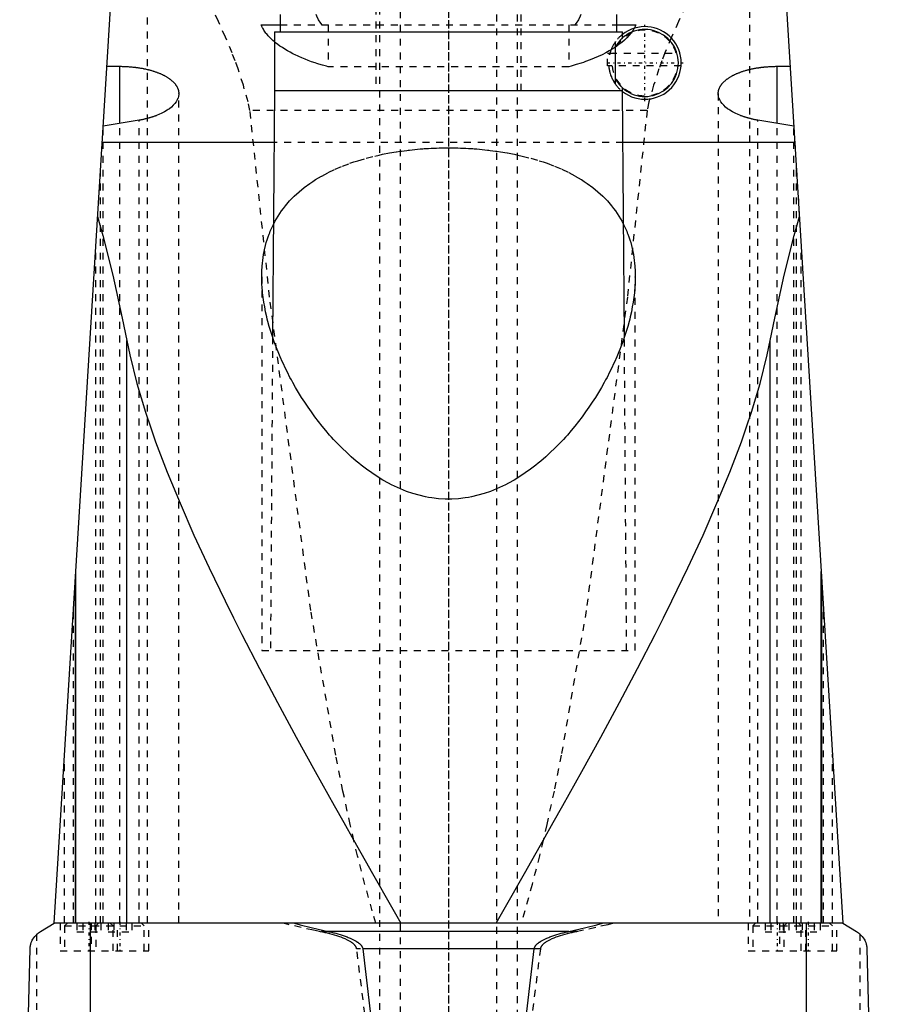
# Model space of a CAD drawing. Extents: x -90 to 90, y -319 to 715.
# Tile 9 of 12: x -62 to 62, y 125 to 268. Entities that reach past the tile are written whole.
import ezdxf

# ---------------------------------------------------------------- set-up
doc = ezdxf.new("R2010")
doc.units = 0
doc.linetypes.add('CENTER', pattern=[1.5, 0.45, -0.5, 0.05, -0.5])
doc.linetypes.add('DASHED', pattern=[2, 1, -1])
for name, color, linetype in [('AM_0', 7, 'CONTINUOUS'), ('AM_3', 7, 'DASHED'), ('AM_7', 7, 'CENTER')]:
    doc.layers.add(name, color=color, linetype=linetype)

msp = doc.modelspace()

# ---------------------------------------------------------------- linework, layer by layer
at = {"layer": 'AM_0', "color": 7, "linetype": 'CONTINUOUS'}
for p, q in [((-57, 137.05), (-47, 300)), ((47, 300), (57, 137.05)), ((-24.35, 268.5), (-24.35, 266)), ((24.35, 266), (24.35, 268.5)), ((-27.08, 267), (-24.35, 267)), ((24.35, 267), (27.08, 267)), ((-25.15, 266), (-25.15, 257.5)), ((-25.15, 266), (25.15, 266)), ((25.15, 265.1), (25.15, 266)), ((24.16, 259.15), (24.16, 263.85)), ((-49.39, 261.01), (-47.5, 261.01)), ((-47.5, 252.75), (-47.5, 261.01)), ((47.5, 252.75), (47.5, 261.01)), ((47.5, 261.01), (49.39, 261.01)), ((25.15, 257.5), (25.15, 257.9)), ((-25.18, 257.5), (-25.43, 221.82)), ((-25.18, 257.5), (25.18, 257.5)), ((25, 257.5), (25.01, 257.49)), ((25.43, 221.82), (25.18, 257.5)), ((-44.74, 253.21), (-49.92, 252.34)), ((49.92, 252.34), (44.74, 253.21)), ((-25.23, 250), (-50.07, 250)), ((50.07, 250), (25.23, 250)), ((-46.53, 137.05), (-46.53, 221.33)), ((46.53, 137.05), (46.53, 221.33)), ((-53.88, 137.05), (-53.88, 187.93)), ((53.88, 137.05), (53.88, 187.93)), ((-54, 185.94), (-54, 137.05)), ((54, 137.05), (54, 185.94)), ((-59, 135.85), (-57, 137.05)), ((57, 137.05), (-57, 137.05)), ((-51.74, 76.5), (-51.74, 137.05)), ((51.74, 76.5), (51.74, 137.05)), ((57, 137.05), (59, 135.85)), ((17.41, 135.85), (-17.41, 135.85)), ((-62, 76.5), (-60.5, 133.35)), ((12.4, 133.35), (-12.4, 133.35)), ((60.5, 133.35), (62, 76.5))]:
    msp.add_line(p, q, dxfattribs=at)
for points in [[(-25.15, 264.55, 0), (-25.23, 264.62, 0), (-25.38, 264.75, 0), (-25.53, 264.89, 0), (-25.6, 264.95, 0), (-25.67, 265.02, 0), (-25.8, 265.15, 0), (-25.93, 265.29, 0), (-26.06, 265.42, 0), (-26.17, 265.56, 0), (-26.29, 265.7, 0), (-26.34, 265.77, 0), (-26.39, 265.83, 0), (-26.5, 265.97, 0), (-26.59, 266.11, 0), (-26.68, 266.25, 0), (-26.77, 266.38, 0), (-26.85, 266.52, 0), (-26.89, 266.59, 0), (-26.92, 266.66, 0), (-26.99, 266.79, 0), (-27.05, 266.93, 0), (-27.08, 267, 0)], [(27.08, 267, 0), (27.05, 266.92, 0), (26.97, 266.76, 0), (26.89, 266.6, 0), (26.84, 266.52, 0)], [(-47.5, 261.01, 0), (-47.44, 261.01, 0), (-47.31, 261.01, 0), (-47.19, 261, 0), (-47.12, 261, 0), (-47.06, 261, 0), (-46.93, 261, 0), (-46.81, 260.99, 0), (-46.68, 260.99, 0), (-46.55, 260.98, 0), (-46.42, 260.98, 0), (-46.36, 260.97, 0), (-46.3, 260.97, 0), (-46.17, 260.96, 0), (-46.04, 260.95, 0), (-45.91, 260.94, 0), (-45.79, 260.93, 0), (-45.66, 260.91, 0), (-45.6, 260.91, 0), (-45.53, 260.9, 0), (-45.41, 260.89, 0), (-45.28, 260.87, 0), (-45.22, 260.86, 0), (-45.15, 260.86, 0), (-45.03, 260.84, 0), (-44.9, 260.82, 0), (-44.84, 260.81, 0), (-44.78, 260.8, 0), (-44.66, 260.78, 0), (-44.53, 260.76, 0), (-44.41, 260.74, 0), (-44.29, 260.72, 0), (-44.17, 260.7, 0), (-44.11, 260.69, 0), (-44.05, 260.67, 0), (-43.93, 260.65, 0), (-43.82, 260.63, 0), (-43.7, 260.6, 0), (-43.59, 260.57, 0), (-43.47, 260.55, 0), (-43.41, 260.53, 0), (-43.36, 260.52, 0), (-43.25, 260.49, 0), (-43.14, 260.46, 0), (-43.03, 260.43, 0), (-42.92, 260.4, 0), (-42.81, 260.37, 0), (-42.76, 260.35, 0), (-42.71, 260.33, 0), (-42.6, 260.3, 0), (-42.5, 260.27, 0), (-42.4, 260.23, 0), (-42.3, 260.2, 0), (-42.2, 260.16, 0), (-42.16, 260.15, 0), (-42.11, 260.13, 0), (-42.01, 260.09, 0), (-41.92, 260.06, 0), (-41.83, 260.02, 0), (-41.74, 259.98, 0), (-41.65, 259.95, 0), (-41.61, 259.93, 0), (-41.57, 259.91, 0), (-41.48, 259.87, 0), (-41.4, 259.83, 0), (-41.36, 259.81, 0), (-41.32, 259.79, 0), (-41.24, 259.75, 0), (-41.15, 259.71, 0), (-41.11, 259.69, 0), (-41.07, 259.67, 0), (-41, 259.63, 0), (-40.92, 259.58, 0), (-40.84, 259.54, 0), (-40.77, 259.5, 0), (-40.69, 259.45, 0), (-40.66, 259.43, 0), (-40.62, 259.41, 0), (-40.55, 259.36, 0), (-40.48, 259.31, 0), (-40.41, 259.27, 0), (-40.35, 259.22, 0), (-40.28, 259.17, 0), (-40.25, 259.15, 0), (-40.22, 259.12, 0), (-40.15, 259.08, 0), (-40.09, 259.03, 0), (-40.03, 258.98, 0), (-39.98, 258.93, 0), (-39.92, 258.88, 0), (-39.89, 258.85, 0), (-39.87, 258.83, 0), (-39.81, 258.77, 0), (-39.76, 258.72, 0), (-39.71, 258.67, 0), (-39.66, 258.62, 0), (-39.62, 258.57, 0), (-39.59, 258.54, 0), (-39.57, 258.51, 0), (-39.53, 258.46, 0), (-39.49, 258.41, 0), (-39.45, 258.35, 0), (-39.41, 258.3, 0), (-39.37, 258.25, 0), (-39.36, 258.22, 0), (-39.34, 258.19, 0), (-39.31, 258.14, 0), (-39.27, 258.08, 0), (-39.26, 258.06, 0), (-39.25, 258.03, 0), (-39.22, 257.98, 0), (-39.19, 257.92, 0), (-39.18, 257.89, 0), (-39.17, 257.87, 0), (-39.14, 257.81, 0), (-39.12, 257.76, 0), (-39.1, 257.7, 0), (-39.09, 257.65, 0), (-39.07, 257.59, 0), (-39.06, 257.56, 0), (-39.06, 257.54, 0), (-39.04, 257.48, 0), (-39.03, 257.43, 0), (-39.02, 257.37, 0), (-39.02, 257.32, 0), (-39.01, 257.27, 0), (-39.01, 257.24, 0), (-39, 257.21, 0), (-39, 257.16, 0), (-39, 257.1, 0), (-39, 257.08, 0)], [(39, 257.08, 0), (39, 257.1, 0), (39, 257.16, 0), (39, 257.21, 0), (39.01, 257.24, 0), (39.01, 257.27, 0), (39.02, 257.32, 0), (39.02, 257.37, 0), (39.03, 257.43, 0), (39.04, 257.48, 0), (39.06, 257.54, 0), (39.06, 257.57, 0), (39.07, 257.59, 0), (39.09, 257.65, 0), (39.1, 257.7, 0), (39.12, 257.76, 0), (39.14, 257.81, 0), (39.17, 257.87, 0), (39.18, 257.89, 0), (39.19, 257.92, 0), (39.22, 257.98, 0), (39.25, 258.03, 0), (39.26, 258.06, 0), (39.28, 258.09, 0), (39.31, 258.14, 0), (39.34, 258.19, 0), (39.36, 258.22, 0), (39.37, 258.25, 0), (39.41, 258.3, 0), (39.45, 258.36, 0), (39.49, 258.41, 0), (39.53, 258.46, 0), (39.57, 258.52, 0), (39.6, 258.54, 0), (39.62, 258.57, 0), (39.67, 258.62, 0), (39.71, 258.67, 0), (39.76, 258.73, 0), (39.82, 258.78, 0), (39.87, 258.83, 0), (39.9, 258.85, 0), (39.92, 258.88, 0), (39.98, 258.93, 0), (40.04, 258.98, 0), (40.1, 259.03, 0), (40.16, 259.08, 0), (40.22, 259.13, 0), (40.25, 259.15, 0), (40.28, 259.17, 0), (40.35, 259.22, 0), (40.42, 259.27, 0), (40.48, 259.32, 0), (40.55, 259.36, 0), (40.63, 259.41, 0), (40.66, 259.43, 0), (40.7, 259.45, 0), (40.77, 259.5, 0), (40.85, 259.54, 0), (40.92, 259.58, 0), (41, 259.63, 0), (41.08, 259.67, 0), (41.12, 259.69, 0), (41.16, 259.71, 0), (41.24, 259.75, 0), (41.32, 259.79, 0), (41.36, 259.81, 0), (41.4, 259.83, 0), (41.48, 259.87, 0), (41.57, 259.91, 0), (41.61, 259.93, 0), (41.66, 259.95, 0), (41.74, 259.98, 0), (41.83, 260.02, 0), (41.93, 260.06, 0), (42.02, 260.09, 0), (42.11, 260.13, 0), (42.16, 260.15, 0), (42.21, 260.17, 0), (42.31, 260.2, 0), (42.41, 260.24, 0), (42.51, 260.27, 0), (42.61, 260.3, 0), (42.71, 260.34, 0), (42.77, 260.35, 0), (42.82, 260.37, 0), (42.93, 260.4, 0), (43.03, 260.43, 0), (43.14, 260.46, 0), (43.25, 260.49, 0), (43.36, 260.52, 0), (43.42, 260.53, 0), (43.48, 260.55, 0), (43.59, 260.57, 0), (43.71, 260.6, 0), (43.82, 260.63, 0), (43.94, 260.65, 0), (44.06, 260.68, 0), (44.12, 260.69, 0), (44.18, 260.7, 0), (44.3, 260.72, 0), (44.42, 260.74, 0), (44.54, 260.77, 0), (44.66, 260.79, 0), (44.79, 260.8, 0), (44.85, 260.81, 0), (44.91, 260.82, 0), (45.03, 260.84, 0), (45.16, 260.86, 0), (45.22, 260.87, 0), (45.28, 260.87, 0), (45.41, 260.89, 0), (45.54, 260.9, 0), (45.6, 260.91, 0), (45.66, 260.92, 0), (45.79, 260.93, 0), (45.92, 260.94, 0), (46.04, 260.95, 0), (46.17, 260.96, 0), (46.3, 260.97, 0), (46.36, 260.97, 0), (46.43, 260.98, 0), (46.55, 260.98, 0), (46.68, 260.99, 0), (46.81, 260.99, 0), (46.93, 261, 0), (47.06, 261, 0), (47.12, 261, 0), (47.19, 261, 0), (47.31, 261.01, 0), (47.44, 261.01, 0), (47.5, 261.01, 0)], [(-39, 257.08, 0), (-39, 256.95, 0), (-39.04, 256.69, 0), (-39.11, 256.42, 0), (-39.16, 256.29, 0), (-39.23, 256.16, 0), (-39.38, 255.89, 0), (-39.57, 255.63, 0), (-39.8, 255.37, 0), (-40.06, 255.12, 0), (-40.36, 254.88, 0), (-40.52, 254.76, 0), (-40.69, 254.65, 0), (-41.06, 254.43, 0), (-41.45, 254.22, 0), (-41.86, 254.03, 0), (-42.12, 253.92, 0), (-42.2, 253.89, 0), (-42.28, 253.86, 0), (-42.32, 253.85, 0), (-42.36, 253.84, 0), (-42.43, 253.81, 0), (-42.52, 253.78, 0), (-42.6, 253.75, 0), (-42.68, 253.72, 0), (-42.76, 253.69, 0), (-42.8, 253.68, 0), (-42.85, 253.67, 0), (-42.93, 253.64, 0), (-43.02, 253.61, 0), (-43.06, 253.6, 0), (-43.11, 253.59, 0), (-43.19, 253.56, 0), (-43.28, 253.54, 0), (-43.33, 253.52, 0), (-43.37, 253.51, 0), (-43.46, 253.49, 0), (-43.55, 253.46, 0), (-43.64, 253.44, 0), (-43.74, 253.42, 0), (-43.83, 253.4, 0), (-43.88, 253.39, 0), (-43.92, 253.37, 0), (-44.02, 253.35, 0), (-44.11, 253.33, 0), (-44.21, 253.31, 0), (-44.3, 253.29, 0), (-44.4, 253.27, 0), (-44.45, 253.27, 0), (-44.5, 253.26, 0), (-44.6, 253.24, 0), (-44.69, 253.22, 0), (-44.74, 253.21, 0)], [(44.74, 253.21, 0), (44.69, 253.22, 0), (44.6, 253.24, 0), (44.5, 253.26, 0), (44.45, 253.27, 0), (44.4, 253.27, 0), (44.31, 253.29, 0), (44.21, 253.31, 0), (44.11, 253.33, 0), (44.02, 253.35, 0), (43.92, 253.37, 0), (43.88, 253.38, 0), (43.83, 253.4, 0), (43.74, 253.42, 0), (43.65, 253.44, 0), (43.55, 253.46, 0), (43.46, 253.49, 0), (43.37, 253.51, 0), (43.33, 253.52, 0), (43.28, 253.54, 0), (43.2, 253.56, 0), (43.11, 253.59, 0), (43.06, 253.6, 0), (43.02, 253.61, 0), (42.94, 253.64, 0), (42.85, 253.67, 0), (42.81, 253.68, 0), (42.77, 253.69, 0), (42.68, 253.72, 0), (42.6, 253.75, 0), (42.52, 253.78, 0), (42.44, 253.81, 0), (42.36, 253.83, 0), (42.32, 253.85, 0), (42.28, 253.86, 0), (42.2, 253.89, 0), (42.12, 253.92, 0), (41.86, 254.03, 0), (41.45, 254.22, 0), (41.06, 254.43, 0), (40.7, 254.65, 0), (40.53, 254.76, 0), (40.36, 254.88, 0), (40.06, 255.12, 0), (39.8, 255.37, 0), (39.57, 255.63, 0), (39.38, 255.89, 0), (39.23, 256.16, 0), (39.16, 256.29, 0), (39.11, 256.42, 0), (39.04, 256.69, 0), (39, 256.95, 0), (39, 257.08, 0)], [(-50.73, 239.26, 0), (-49.98, 236.55, 0), (-48.54, 230.79, 0), (-47.18, 224.59, 0), (-46.53, 221.33, 0)], [(-27, 230.57, 0), (-27, 230.78, 0), (-26.99, 231.21, 0), (-26.97, 231.64, 0), (-26.96, 231.86, 0), (-26.94, 232.08, 0), (-26.91, 232.51, 0), (-26.86, 232.94, 0), (-26.8, 233.37, 0), (-26.73, 233.8, 0), (-26.65, 234.23, 0), (-26.61, 234.44, 0), (-26.56, 234.65, 0), (-26.46, 235.07, 0), (-26.34, 235.5, 0), (-26.22, 235.91, 0), (-26.08, 236.33, 0), (-25.93, 236.74, 0), (-25.85, 236.94, 0), (-25.77, 237.15, 0), (-25.6, 237.55, 0), (-25.41, 237.95, 0), (-25.31, 238.14, 0)], [(25.31, 238.14, 0), (25.41, 237.95, 0), (25.6, 237.55, 0), (25.77, 237.15, 0), (25.85, 236.94, 0), (25.93, 236.74, 0), (26.08, 236.33, 0), (26.22, 235.91, 0), (26.34, 235.5, 0), (26.46, 235.07, 0), (26.56, 234.65, 0), (26.61, 234.44, 0), (26.65, 234.23, 0), (26.73, 233.8, 0), (26.8, 233.37, 0), (26.86, 232.94, 0), (26.91, 232.51, 0), (26.94, 232.08, 0), (26.96, 231.86, 0), (26.97, 231.64, 0), (26.99, 231.21, 0), (27, 230.78, 0), (27, 230.57, 0)], [(46.53, 221.33, 0), (47.18, 224.59, 0), (48.54, 230.79, 0), (49.98, 236.55, 0), (50.73, 239.26, 0)], [(27, 230.57, 0), (27, 230.24, 0), (26.98, 229.59, 0), (26.94, 228.93, 0), (26.91, 228.6, 0), (26.88, 228.26, 0), (26.8, 227.58, 0), (26.7, 226.9, 0), (26.58, 226.2, 0), (26.44, 225.5, 0), (26.28, 224.79, 0), (26.2, 224.43, 0), (26.11, 224.07, 0), (25.91, 223.35, 0), (25.69, 222.63, 0), (25.46, 221.9, 0), (25.2, 221.17, 0), (24.93, 220.43, 0), (24.78, 220.06, 0), (24.64, 219.69, 0), (24.33, 218.96, 0), (24, 218.22, 0), (23.83, 217.85, 0), (23.66, 217.48, 0), (23.29, 216.75, 0), (22.92, 216.01, 0), (22.72, 215.65, 0), (22.52, 215.28, 0), (22.11, 214.56, 0), (21.68, 213.83, 0), (21.24, 213.12, 0), (20.78, 212.41, 0), (20.31, 211.7, 0), (20.07, 211.35, 0), (19.82, 211.01, 0), (19.32, 210.32, 0), (18.81, 209.64, 0), (18.28, 208.97, 0), (17.74, 208.32, 0), (17.19, 207.67, 0), (16.9, 207.35, 0), (16.61, 207.03, 0), (16.01, 206.39, 0), (15.38, 205.75, 0), (14.72, 205.12, 0), (14.05, 204.5, 0), (13.34, 203.89, 0), (12.98, 203.59, 0), (12.62, 203.3, 0), (11.87, 202.72, 0), (11.1, 202.18, 0), (10.31, 201.65, 0), (9.5, 201.16, 0), (8.67, 200.69, 0), (8.25, 200.47, 0), (7.82, 200.26, 0), (6.96, 199.87, 0), (6.07, 199.52, 0), (5.18, 199.21, 0), (4.26, 198.95, 0), (3.33, 198.73, 0), (2.87, 198.65, 0), (2.39, 198.57, 0), (1.44, 198.46, 0), (0.48, 198.4, 0), (0, 198.4, 0), (-0.48, 198.4, 0), (-1.44, 198.46, 0), (-2.39, 198.57, 0), (-2.87, 198.65, 0), (-3.33, 198.73, 0), (-4.26, 198.95, 0), (-5.18, 199.21, 0), (-6.07, 199.52, 0), (-6.96, 199.87, 0), (-7.82, 200.26, 0), (-8.25, 200.47, 0), (-8.67, 200.69, 0), (-9.5, 201.16, 0), (-10.31, 201.65, 0), (-11.1, 202.18, 0), (-11.87, 202.72, 0), (-12.62, 203.3, 0), (-12.98, 203.59, 0), (-13.34, 203.89, 0), (-14.05, 204.5, 0), (-14.72, 205.12, 0), (-15.38, 205.75, 0), (-16.01, 206.39, 0), (-16.61, 207.03, 0), (-16.9, 207.35, 0), (-17.19, 207.67, 0), (-17.74, 208.32, 0), (-18.28, 208.97, 0), (-18.81, 209.64, 0), (-19.32, 210.32, 0), (-19.82, 211.01, 0), (-20.07, 211.35, 0), (-20.31, 211.7, 0), (-20.78, 212.41, 0), (-21.24, 213.12, 0), (-21.68, 213.83, 0), (-22.11, 214.56, 0), (-22.52, 215.28, 0), (-22.72, 215.65, 0), (-22.92, 216.01, 0), (-23.29, 216.75, 0), (-23.66, 217.48, 0), (-23.83, 217.85, 0), (-24, 218.22, 0), (-24.33, 218.96, 0), (-24.64, 219.69, 0), (-24.78, 220.06, 0), (-24.93, 220.43, 0), (-25.2, 221.17, 0), (-25.46, 221.9, 0), (-25.69, 222.63, 0), (-25.91, 223.35, 0), (-26.11, 224.07, 0), (-26.2, 224.43, 0), (-26.28, 224.79, 0), (-26.44, 225.5, 0), (-26.58, 226.2, 0), (-26.7, 226.9, 0), (-26.8, 227.58, 0), (-26.88, 228.26, 0), (-26.91, 228.6, 0), (-26.94, 228.93, 0), (-26.98, 229.59, 0), (-27, 230.24, 0), (-27, 230.57, 0)], [(-46.53, 221.33, 0), (-46.1, 219.28, 0), (-45.06, 215.13, 0), (-43.81, 210.97, 0), (-43.1, 208.86, 0), (-42.35, 206.7, 0), (-40.68, 202.31, 0), (-38.82, 197.79, 0), (-36.8, 193.17, 0), (-34.62, 188.45, 0), (-32.3, 183.66, 0), (-31.1, 181.24, 0), (-29.87, 178.8, 0), (-27.33, 173.89, 0), (-24.71, 168.95, 0), (-22.03, 163.98, 0), (-19.29, 159.01, 0), (-16.52, 154.06, 0), (-15.13, 151.59, 0), (-13.74, 149.13, 0), (-10.97, 144.25, 0), (-8.23, 139.43, 0), (-6.87, 137.05, 0)], [(6.87, 137.05, 0), (8.23, 139.43, 0), (10.97, 144.25, 0), (13.74, 149.13, 0), (15.13, 151.59, 0), (16.52, 154.06, 0), (19.29, 159.01, 0), (22.03, 163.98, 0), (24.71, 168.95, 0), (27.33, 173.89, 0), (29.87, 178.8, 0), (31.1, 181.24, 0), (32.3, 183.66, 0), (34.62, 188.45, 0), (36.8, 193.17, 0), (38.82, 197.79, 0), (40.68, 202.31, 0), (42.35, 206.7, 0), (43.1, 208.86, 0), (43.81, 210.97, 0), (45.06, 215.13, 0), (46.1, 219.28, 0), (46.53, 221.33, 0)], [(-22.25, 137.05, 0), (-21.46, 136.83, 0), (-19.85, 136.41, 0), (-18.23, 136.03, 0), (-17.41, 135.85, 0)], [(17.41, 135.85, 0), (18.23, 136.03, 0), (19.85, 136.41, 0), (21.46, 136.83, 0), (22.25, 137.05, 0)], [(-60.5, 133.35, 0), (-60.5, 133.35, 0), (-60.5, 133.36, 0), (-60.5, 133.37, 0), (-60.5, 133.37, 0), (-60.5, 133.37, 0), (-60.5, 133.38, 0), (-60.5, 133.38, 0), (-60.5, 133.39, 0), (-60.5, 133.39, 0), (-60.5, 133.4, 0), (-60.5, 133.4, 0), (-60.5, 133.4, 0), (-60.5, 133.41, 0), (-60.5, 133.41, 0), (-60.5, 133.43, 0), (-60.5, 133.44, 0), (-60.49, 133.45, 0), (-60.49, 133.48, 0), (-60.49, 133.5, 0), (-60.49, 133.52, 0), (-60.49, 133.54, 0), (-60.49, 133.56, 0), (-60.49, 133.57, 0), (-60.48, 133.57, 0), (-60.48, 133.59, 0), (-60.48, 133.61, 0), (-60.47, 133.65, 0), (-60.47, 133.69, 0), (-60.46, 133.73, 0), (-60.45, 133.79, 0), (-60.44, 133.85, 0), (-60.4, 134.02, 0), (-60.33, 134.26, 0), (-60.29, 134.36, 0), (-60.25, 134.45, 0), (-60.18, 134.6, 0), (-60.11, 134.74, 0), (-59.83, 135.14, 0), (-59.29, 135.66, 0), (-59, 135.85, 0)], [(-17.41, 135.85, 0), (-17.25, 135.82, 0), (-16.93, 135.75, 0), (-16.61, 135.67, 0), (-16.46, 135.63, 0), (-16.3, 135.59, 0), (-15.99, 135.51, 0), (-15.68, 135.41, 0), (-15.38, 135.32, 0), (-15.08, 135.22, 0), (-14.78, 135.11, 0), (-14.64, 135.06, 0), (-14.49, 135, 0), (-14.21, 134.88, 0), (-13.92, 134.75, 0), (-13.62, 134.59, 0), (-13.33, 134.43, 0), (-13.17, 134.32, 0), (-13.13, 134.29, 0), (-13.08, 134.26, 0), (-13.06, 134.24, 0), (-13.04, 134.22, 0), (-12.99, 134.19, 0), (-12.95, 134.16, 0), (-12.93, 134.14, 0), (-12.91, 134.12, 0), (-12.87, 134.09, 0), (-12.83, 134.05, 0), (-12.81, 134.04, 0), (-12.79, 134.02, 0), (-12.75, 133.98, 0), (-12.72, 133.94, 0), (-12.68, 133.9, 0), (-12.65, 133.86, 0), (-12.61, 133.82, 0), (-12.6, 133.8, 0), (-12.58, 133.78, 0), (-12.55, 133.73, 0), (-12.52, 133.68, 0), (-12.49, 133.63, 0), (-12.47, 133.58, 0), (-12.45, 133.53, 0), (-12.44, 133.51, 0), (-12.43, 133.48, 0), (-12.41, 133.43, 0), (-12.41, 133.4, 0), (-12.41, 133.39, 0), (-12.4, 133.38, 0), (-12.4, 133.38, 0), (-12.4, 133.37, 0), (-12.4, 133.36, 0), (-12.4, 133.35, 0), (-12.4, 133.35, 0)], [(12.4, 133.35, 0), (12.4, 133.35, 0), (12.4, 133.36, 0), (12.4, 133.37, 0), (12.4, 133.38, 0), (12.4, 133.38, 0), (12.41, 133.39, 0), (12.41, 133.4, 0), (12.41, 133.43, 0), (12.43, 133.48, 0), (12.44, 133.51, 0), (12.45, 133.53, 0), (12.47, 133.58, 0), (12.49, 133.63, 0), (12.52, 133.68, 0), (12.55, 133.73, 0), (12.58, 133.78, 0), (12.6, 133.8, 0), (12.61, 133.82, 0), (12.65, 133.86, 0), (12.68, 133.9, 0), (12.72, 133.94, 0), (12.75, 133.98, 0), (12.79, 134.02, 0), (12.81, 134.04, 0), (12.83, 134.05, 0), (12.87, 134.09, 0), (12.91, 134.12, 0), (12.93, 134.14, 0), (12.95, 134.16, 0), (12.99, 134.19, 0), (13.04, 134.22, 0), (13.06, 134.24, 0), (13.08, 134.26, 0), (13.13, 134.29, 0), (13.17, 134.32, 0), (13.33, 134.43, 0), (13.62, 134.59, 0), (13.92, 134.75, 0), (14.21, 134.88, 0), (14.49, 135, 0), (14.64, 135.06, 0), (14.78, 135.11, 0), (15.08, 135.22, 0), (15.38, 135.32, 0), (15.68, 135.41, 0), (15.99, 135.51, 0), (16.3, 135.59, 0), (16.46, 135.63, 0), (16.61, 135.67, 0), (16.93, 135.75, 0), (17.25, 135.82, 0), (17.41, 135.85, 0)], [(59, 135.85, 0), (59.29, 135.66, 0), (59.83, 135.14, 0), (60.11, 134.74, 0), (60.18, 134.6, 0), (60.25, 134.45, 0), (60.29, 134.36, 0), (60.33, 134.26, 0), (60.4, 134.02, 0), (60.44, 133.85, 0), (60.45, 133.79, 0), (60.46, 133.73, 0), (60.47, 133.69, 0), (60.47, 133.65, 0), (60.48, 133.61, 0), (60.48, 133.59, 0), (60.48, 133.57, 0), (60.49, 133.57, 0), (60.49, 133.56, 0), (60.49, 133.54, 0), (60.49, 133.52, 0), (60.49, 133.5, 0), (60.49, 133.48, 0), (60.49, 133.45, 0), (60.5, 133.44, 0), (60.5, 133.43, 0), (60.5, 133.41, 0), (60.5, 133.41, 0), (60.5, 133.4, 0), (60.5, 133.4, 0), (60.5, 133.4, 0), (60.5, 133.39, 0), (60.5, 133.39, 0), (60.5, 133.38, 0), (60.5, 133.38, 0), (60.5, 133.37, 0), (60.5, 133.37, 0), (60.5, 133.37, 0), (60.5, 133.36, 0), (60.5, 133.35, 0), (60.5, 133.35, 0)], [(-12.4, 133.35, 0), (-10.36, 116.04, 0)], [(10.36, 116.04, 0), (12.4, 133.35, 0)]]:
    msp.add_polyline3d(points, dxfattribs=at)
for radius, start, end in [(5.25, 232.114, 128.2466), (4.85, 208.9541, 151.0459)]:
    msp.add_arc((28.4, 261.5), radius, start, end, dxfattribs=at)
at = {"layer": 'AM_3', "color": 6, "linetype": 'DASHED'}
for p, q in [((-7, 629), (-7, -50.5)), ((7, -50.5), (7, 629)), ((-10, 613.5), (-10, -10.5)), ((10, -10.5), (10, 613.5)), ((-10.5, 435.5), (-10.5, 257.5)), ((10.5, 257.5), (10.5, 435.5)), ((-43.5, 137.05), (-43.5, 307.02)), ((43.5, 307.02), (43.5, 137.05)), ((-24.35, 267), (24.35, 267)), ((-17.38, 267), (-17.38, 260.94)), ((17.38, 267), (17.38, 260.94)), ((24.16, 263.85), (24.16, 264.59)), ((23, 262.9), (23.29, 262.9)), ((23, 261.1), (23, 262.9)), ((23.29, 262.69), (23.29, 262.9)), ((23.34, 262.9), (33.46, 262.9)), ((17.38, 260.94), (-17.38, 260.94)), ((33.63, 261.1), (23, 261.1)), ((24.16, 258.41), (24.16, 259.15)), ((-39, 137.05), (-39, 257.08)), ((39, 257.08), (39, 137.05)), ((28.71, 254.62), (-28.71, 254.62)), ((-47.5, 137.05), (-47.5, 252.75)), ((-44.74, 137.05), (-44.74, 253.21)), ((44.74, 137.05), (44.74, 253.21)), ((47.5, 137.05), (47.5, 252.75)), ((49.92, 252.34), (50.73, 239.26)), ((-49.95, 137.05), (-49.95, 252)), ((49.95, 137.05), (49.95, 252)), ((25.23, 250), (-25.23, 250)), ((-50.31, 137.05), (-50.31, 246.12)), ((50.31, 137.05), (50.31, 246.12)), ((-51, 137.05), (-51, 234.82)), ((51, 137.05), (51, 234.82)), ((-27, 230.57), (-27, 176.5)), ((27, 176.5), (27, 230.57)), ((-25.43, 221.82), (-25.75, 176.5)), ((25.75, 176.5), (25.43, 221.82)), ((-54.2, 137.05), (-54.2, 182.75)), ((54.2, 137.05), (54.2, 182.75)), ((-27, 176.5), (27, 176.5)), ((-55.5, 137.05), (-55.5, 161.49)), ((55.5, 137.05), (55.5, 161.49)), ((-56.15, 137.05), (-56.15, 133.05)), ((-55.1, 137.05), (-55.5, 136.65)), ((-53.73, 137.05), (-53.73, 135.8)), ((-52.87, 137.05), (-52.87, 135.8)), ((-51.65, 137.05), (-51.65, 133.05)), ((-51.13, 137.05), (-51.13, 135.8)), ((-50.6, 137.05), (-51, 136.65)), ((-50.27, 137.05), (-50.27, 135.8)), ((-49.23, 137.05), (-49.23, 135.8)), ((-48.5, 136.65), (-48.9, 137.05)), ((-48.37, 137.05), (-48.37, 135.8)), ((-47.85, 133.05), (-47.85, 137.05)), ((-46.63, 137.05), (-46.63, 135.8)), ((-45.77, 137.05), (-45.77, 135.8)), ((-44, 136.65), (-44.4, 137.05)), ((-43.35, 133.05), (-43.35, 137.05)), ((43.35, 137.05), (43.35, 133.05)), ((44.4, 137.05), (44, 136.65)), ((45.77, 137.05), (45.77, 135.8)), ((46.63, 137.05), (46.63, 135.8)), ((47.85, 137.05), (47.85, 133.05)), ((48.37, 137.05), (48.37, 135.8)), ((48.9, 137.05), (48.5, 136.65)), ((49.23, 137.05), (49.23, 135.8)), ((50.27, 137.05), (50.27, 135.8)), ((51, 136.65), (50.6, 137.05)), ((51.13, 137.05), (51.13, 135.8)), ((51.65, 133.05), (51.65, 137.05)), ((52.87, 137.05), (52.87, 135.8)), ((53.73, 137.05), (53.73, 135.8)), ((55.5, 136.65), (55.1, 137.05)), ((56.15, 133.05), (56.15, 137.05)), ((-59.5, 76.5), (-59.5, 135.49)), ((-55.5, 136.65), (-55.5, 133.05)), ((-55.5, 136.65), (-44, 136.65)), ((-53.73, 135.8), (-50.27, 135.8)), ((-51, 136.65), (-51, 133.05)), ((-49.23, 135.8), (-45.77, 135.8)), ((-48.5, 133.05), (-48.5, 136.65)), ((-44, 133.05), (-44, 136.65)), ((18.65, 135.85), (-18.65, 135.85)), ((44, 136.65), (44, 133.05)), ((44, 136.65), (55.5, 136.65)), ((45.77, 135.8), (49.23, 135.8)), ((48.5, 136.65), (48.5, 133.05)), ((50.27, 135.8), (53.73, 135.8)), ((51, 133.05), (51, 136.65)), ((55.5, 133.05), (55.5, 136.65)), ((59.5, 76.5), (59.5, 135.49)), ((-56.15, 133.05), (-43.35, 133.05)), ((13.28, 133.35), (-13.28, 133.35)), ((43.35, 133.05), (56.15, 133.05))]:
    msp.add_line(p, q, dxfattribs=at)
for points in [[(-28.71, 254.62, 0), (-28.99, 255.85, 0), (-29.66, 258.26, 0), (-30.43, 260.63, 0), (-30.85, 261.8, 0), (-31.3, 262.96, 0), (-32.25, 265.25, 0), (-33.26, 267.5, 0), (-34.33, 269.72, 0), (-35.44, 271.89, 0), (-36.58, 274.04, 0), (-37.16, 275.1, 0), (-37.74, 276.14, 0), (-38.92, 278.21, 0), (-40.11, 280.24, 0), (-41.3, 282.23, 0), (-42.47, 284.17, 0), (-43.63, 286.07, 0), (-44.2, 287, 0), (-44.77, 287.91, 0), (-45.88, 289.71, 0), (-46.95, 291.45, 0), (-47.47, 292.3, 0)], [(47.47, 292.3, 0), (46.95, 291.45, 0), (45.88, 289.71, 0), (44.77, 287.91, 0), (44.2, 287, 0), (43.63, 286.07, 0), (42.47, 284.17, 0), (41.3, 282.23, 0), (40.11, 280.24, 0), (38.92, 278.21, 0), (37.74, 276.14, 0), (37.16, 275.1, 0), (36.58, 274.04, 0), (35.44, 271.89, 0), (34.33, 269.72, 0), (33.26, 267.5, 0), (32.25, 265.25, 0), (31.3, 262.96, 0), (30.85, 261.8, 0), (30.43, 260.63, 0), (29.66, 258.26, 0), (28.99, 255.85, 0), (28.71, 254.62, 0)], [(-18.27, 267, 0), (-18.46, 267.24, 0), (-18.79, 267.74, 0), (-19.04, 268.25, 0), (-19.14, 268.5, 0)], [(19.14, 268.5, 0), (19.04, 268.25, 0), (18.79, 267.74, 0), (18.46, 267.24, 0), (18.27, 267, 0)], [(26.84, 266.52, 0), (26.79, 266.42, 0), (26.68, 266.24, 0), (26.55, 266.05, 0), (26.49, 265.96, 0)], [(26.49, 265.96, 0), (26.36, 265.79, 0), (26.08, 265.46, 0), (25.77, 265.12, 0), (25.6, 264.96, 0), (25.43, 264.8, 0), (25.05, 264.47, 0), (24.65, 264.15, 0), (24.21, 263.84, 0), (23.75, 263.54, 0), (23.25, 263.24, 0), (23, 263.1, 0), (22.74, 262.96, 0), (22.2, 262.68, 0), (21.64, 262.42, 0), (21.06, 262.17, 0), (20.46, 261.93, 0), (19.83, 261.69, 0), (19.5, 261.58, 0), (19.16, 261.46, 0), (18.47, 261.25, 0), (17.75, 261.04, 0), (17.38, 260.94, 0)], [(25.15, 265.1, 0), (25.15, 265.1, 0), (25.14, 265.09, 0), (25.13, 265.08, 0), (25.12, 265.07, 0), (25.11, 265.06, 0), (25.09, 265.04, 0), (25.05, 265.01, 0), (25.01, 264.97, 0), (24.97, 264.93, 0), (24.91, 264.87, 0), (24.89, 264.84, 0), (24.86, 264.81, 0), (24.79, 264.74, 0), (24.72, 264.66, 0), (24.64, 264.57, 0), (24.56, 264.47, 0), (24.48, 264.35, 0), (24.43, 264.29, 0), (24.39, 264.23, 0), (24.3, 264.09, 0), (24.2, 263.93, 0), (24.16, 263.85, 0)], [(-17.38, 260.94, 0), (-17.66, 261.01, 0), (-18.22, 261.17, 0), (-18.76, 261.33, 0), (-19.02, 261.42, 0), (-19.28, 261.5, 0), (-19.79, 261.68, 0), (-20.27, 261.86, 0), (-20.74, 262.04, 0), (-21.19, 262.23, 0), (-21.64, 262.42, 0), (-21.85, 262.52, 0), (-22.07, 262.62, 0), (-22.49, 262.83, 0), (-22.89, 263.04, 0), (-23.28, 263.26, 0), (-23.66, 263.49, 0), (-24.02, 263.72, 0), (-24.2, 263.83, 0), (-24.37, 263.95, 0), (-24.69, 264.19, 0), (-25, 264.43, 0), (-25.15, 264.55, 0)], [(24.16, 264.59, 0), (24.13, 264.56, 0), (24.08, 264.49, 0), (24.03, 264.41, 0), (24.01, 264.37, 0), (23.98, 264.33, 0), (23.93, 264.25, 0), (23.88, 264.16, 0), (23.82, 264.07, 0), (23.77, 263.98, 0), (23.72, 263.88, 0), (23.69, 263.83, 0), (23.67, 263.78, 0), (23.62, 263.67, 0), (23.57, 263.56, 0), (23.52, 263.44, 0), (23.47, 263.32, 0), (23.43, 263.19, 0), (23.41, 263.13, 0), (23.39, 263.06, 0), (23.35, 262.92, 0), (23.31, 262.77, 0), (23.29, 262.69, 0)], [(23.17, 261.1, 0), (23.17, 261.08, 0), (23.17, 261.04, 0), (23.17, 261.01, 0), (23.18, 260.99, 0), (23.18, 260.97, 0), (23.18, 260.93, 0), (23.19, 260.89, 0), (23.19, 260.86, 0), (23.19, 260.82, 0), (23.2, 260.78, 0), (23.2, 260.76, 0), (23.2, 260.75, 0), (23.21, 260.71, 0), (23.22, 260.67, 0), (23.22, 260.64, 0), (23.23, 260.6, 0), (23.23, 260.57, 0), (23.24, 260.55, 0), (23.24, 260.53, 0), (23.25, 260.49, 0), (23.25, 260.46, 0), (23.26, 260.44, 0), (23.26, 260.43, 0), (23.27, 260.39, 0), (23.28, 260.36, 0), (23.28, 260.34, 0), (23.28, 260.32, 0), (23.29, 260.29, 0), (23.3, 260.26, 0), (23.31, 260.23, 0), (23.32, 260.19, 0), (23.32, 260.16, 0), (23.33, 260.15, 0), (23.33, 260.13, 0), (23.34, 260.1, 0), (23.35, 260.07, 0), (23.38, 259.97, 0), (23.43, 259.8, 0), (23.49, 259.64, 0), (23.55, 259.49, 0), (23.58, 259.42, 0), (23.61, 259.35, 0), (23.67, 259.21, 0), (23.74, 259.09, 0), (23.8, 258.96, 0), (23.87, 258.85, 0), (23.93, 258.74, 0), (23.97, 258.69, 0), (24, 258.64, 0), (24.06, 258.54, 0), (24.13, 258.45, 0), (24.16, 258.41, 0)], [(24.16, 259.15, 0), (24.2, 259.07, 0), (24.3, 258.91, 0), (24.39, 258.77, 0), (24.43, 258.71, 0), (24.48, 258.65, 0), (24.56, 258.53, 0), (24.64, 258.43, 0), (24.72, 258.34, 0), (24.79, 258.26, 0), (24.86, 258.19, 0), (24.89, 258.16, 0), (24.91, 258.13, 0), (24.97, 258.07, 0), (25.01, 258.03, 0), (25.05, 257.99, 0), (25.09, 257.96, 0), (25.11, 257.94, 0), (25.12, 257.93, 0), (25.13, 257.92, 0), (25.14, 257.91, 0), (25.15, 257.9, 0), (25.15, 257.9, 0)], [(-10.49, 137.05, 0), (-11.02, 138.82, 0), (-12.09, 142.64, 0), (-13.15, 146.8, 0), (-13.68, 149.01, 0), (-14.21, 151.31, 0), (-15.26, 156.17, 0), (-16.3, 161.37, 0), (-19.91, 182.28, 0), (-25.86, 227.62, 0), (-28.71, 254.62, 0)], [(28.71, 254.62, 0), (25.86, 227.62, 0), (19.91, 182.28, 0), (16.3, 161.37, 0), (15.26, 156.17, 0), (14.21, 151.31, 0), (13.68, 149.01, 0), (13.15, 146.8, 0), (12.09, 142.64, 0), (11.02, 138.82, 0), (10.49, 137.05, 0)], [(-25.31, 238.14, 0), (-25.1, 238.54, 0), (-24.65, 239.33, 0), (-24.14, 240.09, 0), (-23.87, 240.46, 0), (-23.58, 240.82, 0), (-22.97, 241.53, 0), (-22.32, 242.21, 0), (-21.61, 242.86, 0), (-20.85, 243.47, 0), (-20.06, 244.06, 0), (-19.64, 244.34, 0), (-19.21, 244.62, 0), (-18.33, 245.14, 0), (-17.4, 245.64, 0), (-16.41, 246.11, 0), (-15.35, 246.56, 0), (-14.25, 246.98, 0), (-13.68, 247.17, 0), (-13.09, 247.36, 0), (-11.89, 247.72, 0), (-10.65, 248.03, 0), (-10.01, 248.18, 0)], [(-10.01, 248.18, 0), (-9.52, 248.28, 0), (-8.53, 248.48, 0), (-7.52, 248.65, 0), (-7.01, 248.72, 0)], [(-7.01, 248.72, 0), (-6.81, 248.75, 0), (-6.43, 248.8, 0), (-6.04, 248.85, 0), (-5.84, 248.88, 0), (-5.65, 248.9, 0), (-5.26, 248.94, 0), (-4.87, 248.98, 0), (-4.48, 249.02, 0), (-4.09, 249.05, 0), (-3.69, 249.08, 0), (-3.5, 249.1, 0), (-3.3, 249.11, 0), (-2.91, 249.13, 0), (-2.52, 249.15, 0), (-2.13, 249.17, 0), (-1.74, 249.19, 0), (-1.35, 249.2, 0), (-1.16, 249.2, 0), (-0.96, 249.21, 0), (-0.58, 249.21, 0), (-0.19, 249.22, 0), (0, 249.22, 0)], [(0, 249.22, 0), (0.19, 249.22, 0), (0.58, 249.21, 0), (0.96, 249.21, 0), (1.16, 249.2, 0), (1.35, 249.2, 0), (1.74, 249.19, 0), (2.13, 249.17, 0), (2.52, 249.15, 0), (2.91, 249.13, 0), (3.3, 249.11, 0), (3.5, 249.1, 0), (3.69, 249.08, 0), (4.09, 249.05, 0), (4.48, 249.02, 0), (4.87, 248.98, 0), (5.26, 248.94, 0), (5.65, 248.9, 0), (5.84, 248.88, 0), (6.04, 248.85, 0), (6.43, 248.8, 0), (6.81, 248.75, 0), (7.01, 248.72, 0)], [(7.01, 248.72, 0), (7.52, 248.65, 0), (8.53, 248.48, 0), (9.52, 248.28, 0), (10.01, 248.18, 0)], [(10.01, 248.18, 0), (10.65, 248.03, 0), (11.89, 247.72, 0), (13.09, 247.36, 0), (13.68, 247.17, 0), (14.25, 246.98, 0), (15.35, 246.56, 0), (16.41, 246.11, 0), (17.4, 245.64, 0), (18.33, 245.14, 0), (19.21, 244.62, 0), (19.64, 244.34, 0), (20.06, 244.06, 0), (20.85, 243.47, 0), (21.61, 242.86, 0), (22.32, 242.21, 0), (22.97, 241.53, 0), (23.58, 240.82, 0), (23.87, 240.46, 0), (24.14, 240.09, 0), (24.65, 239.33, 0), (25.1, 238.54, 0), (25.31, 238.14, 0)], [(-18.65, 135.85, 0), (-19.54, 136.03, 0), (-21.29, 136.41, 0), (-23.02, 136.83, 0), (-23.87, 137.05, 0)], [(23.87, 137.05, 0), (23.02, 136.83, 0), (21.29, 136.41, 0), (19.54, 136.03, 0), (18.65, 135.85, 0)], [(-13.28, 133.35, 0), (-13.28, 133.35, 0), (-13.28, 133.36, 0), (-13.28, 133.37, 0), (-13.28, 133.38, 0), (-13.28, 133.38, 0), (-13.28, 133.39, 0), (-13.29, 133.4, 0), (-13.29, 133.41, 0), (-13.29, 133.42, 0), (-13.29, 133.43, 0), (-13.29, 133.43, 0), (-13.29, 133.44, 0), (-13.3, 133.45, 0), (-13.3, 133.46, 0), (-13.3, 133.47, 0), (-13.31, 133.47, 0), (-13.31, 133.48, 0), (-13.31, 133.49, 0), (-13.31, 133.49, 0), (-13.31, 133.5, 0), (-13.32, 133.51, 0), (-13.32, 133.52, 0), (-13.33, 133.54, 0), (-13.35, 133.59, 0), (-13.38, 133.65, 0), (-13.41, 133.7, 0), (-13.45, 133.74, 0), (-13.48, 133.79, 0), (-13.5, 133.81, 0), (-13.52, 133.84, 0), (-13.56, 133.88, 0), (-13.59, 133.92, 0), (-13.63, 133.96, 0), (-13.67, 134, 0), (-13.71, 134.03, 0), (-13.74, 134.05, 0), (-13.76, 134.07, 0), (-13.8, 134.11, 0), (-13.84, 134.14, 0), (-13.87, 134.16, 0), (-13.89, 134.17, 0), (-13.94, 134.21, 0), (-13.98, 134.24, 0), (-14.01, 134.26, 0), (-14.03, 134.27, 0), (-14.08, 134.31, 0), (-14.13, 134.34, 0), (-14.31, 134.44, 0), (-14.62, 134.61, 0), (-14.93, 134.76, 0), (-15.24, 134.89, 0), (-15.54, 135.01, 0), (-15.7, 135.06, 0), (-15.85, 135.12, 0), (-16.17, 135.22, 0), (-16.49, 135.32, 0), (-16.81, 135.42, 0), (-17.14, 135.51, 0), (-17.48, 135.59, 0), (-17.64, 135.63, 0), (-17.81, 135.67, 0), (-18.15, 135.75, 0), (-18.49, 135.82, 0), (-18.65, 135.85, 0)], [(18.65, 135.85, 0), (18.49, 135.82, 0), (18.15, 135.75, 0), (17.81, 135.67, 0), (17.64, 135.63, 0), (17.48, 135.59, 0), (17.14, 135.51, 0), (16.81, 135.42, 0), (16.49, 135.32, 0), (16.17, 135.22, 0), (15.85, 135.12, 0), (15.7, 135.06, 0), (15.54, 135.01, 0), (15.24, 134.89, 0), (14.93, 134.76, 0), (14.62, 134.61, 0), (14.31, 134.44, 0), (14.13, 134.34, 0), (14.08, 134.31, 0), (14.03, 134.27, 0), (14.01, 134.26, 0), (13.98, 134.24, 0), (13.94, 134.21, 0), (13.89, 134.17, 0), (13.87, 134.16, 0), (13.84, 134.14, 0), (13.8, 134.11, 0), (13.76, 134.07, 0), (13.74, 134.05, 0), (13.71, 134.03, 0), (13.67, 134, 0), (13.63, 133.96, 0), (13.59, 133.92, 0), (13.56, 133.88, 0), (13.52, 133.84, 0), (13.5, 133.81, 0), (13.48, 133.79, 0), (13.45, 133.74, 0), (13.41, 133.7, 0), (13.38, 133.65, 0), (13.35, 133.59, 0), (13.33, 133.54, 0), (13.32, 133.52, 0), (13.32, 133.51, 0), (13.31, 133.5, 0), (13.31, 133.49, 0), (13.31, 133.49, 0), (13.31, 133.48, 0), (13.31, 133.47, 0), (13.3, 133.47, 0), (13.3, 133.46, 0), (13.3, 133.45, 0), (13.29, 133.44, 0), (13.29, 133.43, 0), (13.29, 133.43, 0), (13.29, 133.42, 0), (13.29, 133.41, 0), (13.29, 133.4, 0), (13.28, 133.39, 0), (13.28, 133.38, 0), (13.28, 133.38, 0), (13.28, 133.37, 0), (13.28, 133.36, 0), (13.28, 133.35, 0), (13.28, 133.35, 0)], [(-11.09, 116.03, 0), (-13.28, 133.35, 0)], [(13.28, 133.35, 0), (11.09, 116.03, 0)]]:
    msp.add_polyline3d(points, dxfattribs=at)
for radius, start, end in [(4.75, 17.1418, 162.8582), (5.25, 128.2466, 143.9341), (4.75, 184.8306, 355.1694), (5.25, 216.0659, 229.6324), (5.25, 229.7594, 232.114)]:
    msp.add_arc((28.4, 261.5), radius, start, end, dxfattribs=at)
at = {"layer": 'AM_7', "color": 4, "linetype": 'CENTER'}
for p, q in [((0, 715.48), (0, -86.97)), ((0, 444.4), (0, 248.6)), ((0, 302.7), (0, 22.81)), ((28.4, 255.99), (28.4, 267.01)), ((22.89, 261.5), (33.91, 261.5)), ((-52, 137.25), (-52, 132.85)), ((-47.5, 137.25), (-47.5, 132.85)), ((47.5, 137.25), (47.5, 132.85)), ((52, 137.25), (52, 132.85))]:
    msp.add_line(p, q, dxfattribs=at)

doc.saveas('drawing.dxf')
